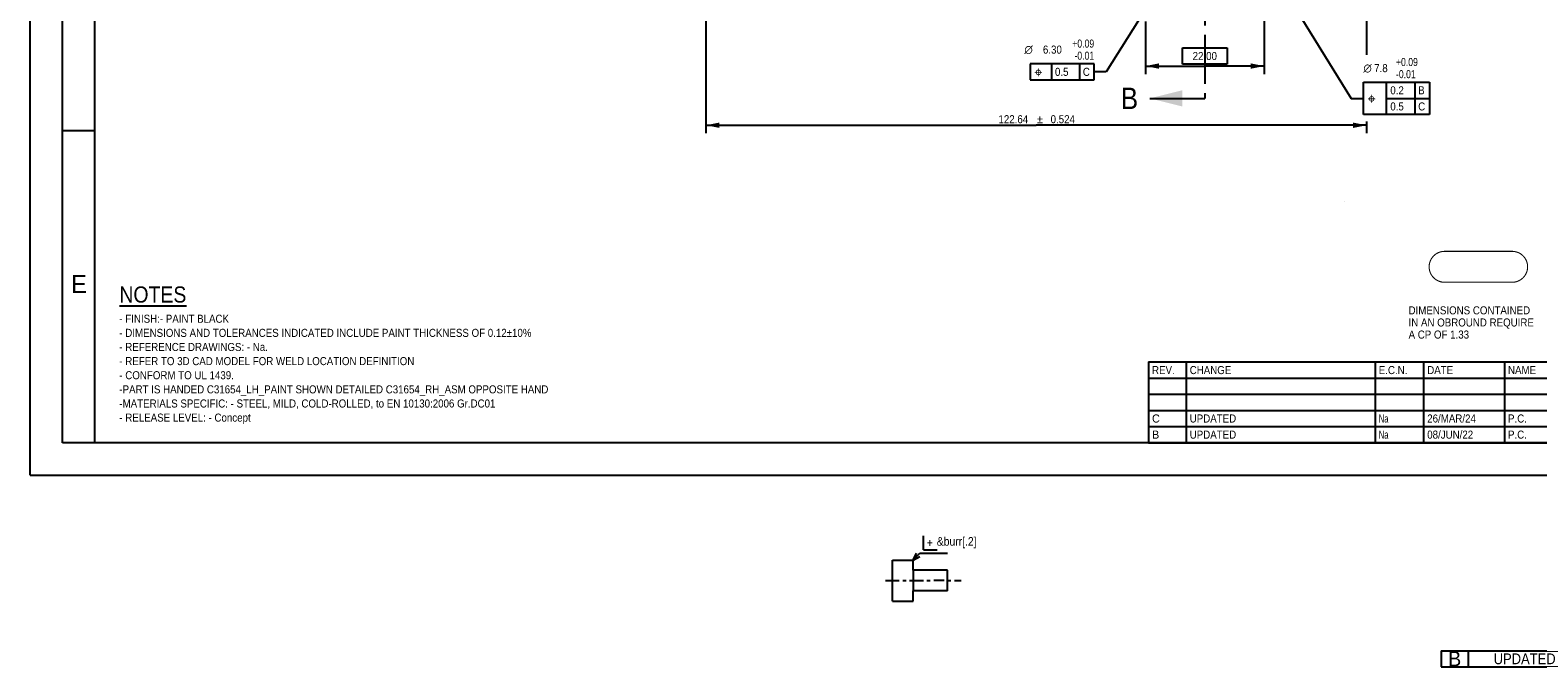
# Model space of a CAD drawing. Header units: millimetres. Extents: x 0 to 420, y -116 to 297.
# Tile 1 of 8: x 0 to 280, y -36 to 83. Entities that reach past the tile are written whole.
import ezdxf
from ezdxf.enums import TextEntityAlignment as Align

# ---------------------------------------------------------------- set-up
doc = ezdxf.new("R2010")
doc.units = ezdxf.units.MM
doc.header["$LTSCALE"] = 23.1
doc.linetypes.add('CENTER', pattern=[0.6, 0.375, -0.075, 0.075, -0.075])
doc.layers.get('0').update_dxf_attribs({"linetype": 'CONTINUOUS'})
doc.styles.get("Standard").update_dxf_attribs({"font": 'txt', "width": 0.9})
doc.styles.add('TEXTSTYLE_11', font='cgomg.ttf')
doc.styles.add('TEXTSTYLE_18', font='ar_wgl__.ttf')
doc.styles.add('TEXTSTYLE_2', font='txt')
doc.styles.add('TEXTSTYLE_5', font='txt', dxfattribs={"width": 0.8})
doc.styles.add('TEXTSTYLE_6', font='gdt', dxfattribs={"width": 0.9})
doc.styles.add('TEXTSTYLE_7', font='txt', dxfattribs={"width": 0.7})
doc.dimstyles.new('DIMSTYLE_1', dxfattribs={"dimtxt": 1.5, "dimasz": 2.5, "dimexe": 1.5, "dimexo": 1.5, "dimgap": 0.375, "dimtad": 1, "dimzin": 0, "dimdsep": 46, "dimtxsty": 'Standard', "dimblk": '_FILLED', "dimblk1": '_FILLED', "dimblk2": '_FILLED', "dimcen": 0.09, "dimazin": 0, "dimtol": 1, "dimtp": 0.524, "dimtm": 0.524, "dimtfac": 1, "dimtdec": 3, "dimtofl": 0, "dimtmove": 0, "dimatfit": 3, "dimldrblk": '_FILLED', "dimfxl": 0, "dimtolj": 1, "dimtzin": 0, "dimarcsym": 0})
doc.dimstyles.new('DIMSTYLE_14', dxfattribs={"dimtxt": 1.5, "dimasz": 2.5, "dimexe": 1.5, "dimexo": 1.5, "dimgap": 0.375, "dimtad": 1, "dimzin": 0, "dimdsep": 46, "dimtxsty": 'Standard', "dimblk": '_FILLED', "dimblk1": '_FILLED', "dimblk2": '_FILLED', "dimcen": 0.09, "dimazin": 0, "dimtp": 0.01, "dimtm": 0.01, "dimtfac": 1, "dimtofl": 0, "dimtmove": 0, "dimatfit": 3, "dimldrblk": '_FILLED', "dimfxl": 0, "dimtolj": 1, "dimtzin": 0, "dimarcsym": 0})
doc.dimstyles.new('DIMSTYLE_5', dxfattribs={"dimtxt": 1.5, "dimasz": 2.5, "dimexe": 1.5, "dimexo": 1.5, "dimtad": 1, "dimzin": 0, "dimdsep": 46, "dimtxsty": 'Standard', "dimblk": '_FILLED', "dimblk1": '_FILLED', "dimblk2": '_FILLED', "dimcen": 0.09, "dimazin": 0, "dimtol": 1, "dimtp": 0.09, "dimtm": 0.01, "dimtfac": 1, "dimtofl": 0, "dimtmove": 0, "dimatfit": 1, "dimldrblk": '_FILLED', "dimfxl": 0, "dimtolj": 1, "dimtzin": 0, "dimarcsym": 0})
doc.dimstyles.new('DIMSTYLE_6', dxfattribs={"dimtxt": 1.5, "dimasz": 2.5, "dimexe": 1.5, "dimexo": 1.5, "dimtad": 1, "dimdec": 1, "dimzin": 0, "dimdsep": 46, "dimtxsty": 'Standard', "dimblk": '_FILLED', "dimblk1": '_FILLED', "dimblk2": '_FILLED', "dimcen": 0.09, "dimazin": 0, "dimtol": 1, "dimtp": 0.09, "dimtm": 0.01, "dimtfac": 1, "dimtofl": 0, "dimtmove": 0, "dimatfit": 1, "dimldrblk": '_FILLED', "dimfxl": 0, "dimtolj": 1, "dimtzin": 0, "dimarcsym": 0})
doc.dimstyles.get("Standard").update_dxf_attribs({"dimtxt": 1.5, "dimasz": 2.5, "dimexe": 1.5, "dimexo": 1.5, "dimtad": 1, "dimzin": 0, "dimdsep": 46, "dimtxsty": 'Standard', "dimblk": '_FILLED', "dimblk1": '_FILLED', "dimblk2": '_FILLED', "dimcen": 0.09, "dimazin": 0, "dimtol": 1, "dimtp": 0.2, "dimtm": 0.2, "dimtfac": 1, "dimtofl": 0, "dimtmove": 0, "dimatfit": 3, "dimldrblk": '_FILLED', "dimfxl": 0, "dimtolj": 1, "dimtzin": 0, "dimarcsym": 0})

# ---------------------------------------------------------------- blocks, each defined once
blk = doc.blocks.new('_FILLED')
at = {"color": 0, "linetype": 'ByBlock'}
blk.add_solid([(0, 0), (-1, 0.2), (-1, -0.2)], dxfattribs=at)
blk = doc.blocks.new('XSEC_FILLED')
at = {"color": 0, "linetype": 'ByBlock'}
blk.add_solid([(0, 0), (-1, 0.25), (-1, -0.25)], dxfattribs=at)
blk = doc.blocks.new('*D3')
at = {"color": 2, "linetype": 'Continuous'}
for p, q in [((125.48, 87.65), (125.48, 68.39)), ((248.12, 87.65), (248.12, 78.1)), ((125.48, 85), (125.48, 63.53)), ((125.48, 65.03), (186.8, 65.03)), ((248.12, 65.03), (186.8, 65.03)), ((248.12, 65.74), (248.12, 63.53))]:
    blk.add_line(p, q, dxfattribs=at)
at = {"color": 2, "linetype": 'Continuous', "xscale": 2.5, "yscale": 2.5, "zscale": 2.5, "rotation": 180}
blk.add_blockref('_FILLED', (125.48, 65.03), dxfattribs=at)
at = {"color": 2, "linetype": 'Continuous', "xscale": 2.5, "yscale": 2.5, "zscale": 2.5}
blk.add_blockref('_FILLED', (248.12, 65.03), dxfattribs=at)
at = {"color": 2, "linetype": 'Continuous', "style": 'TEXTSTYLE_6'}
blk.add_text('`', height=1.5, dxfattribs=at).set_placement((187.48, 65.4), align=Align.CENTER)
at = {"color": 2, "linetype": 'Continuous', "width": 0.9}
for s, p in [('122.64', (182.55, 65.4)), ('0.524', (191.73, 65.4))]:
    blk.add_text(s, height=1.5, dxfattribs=at).set_placement(p, align=Align.CENTER)
blk = doc.blocks.new('*D12')
at = {"color": 2, "linetype": 'Continuous'}
for p, q in [((216.37, 101.39), (199.81, 74.96)), ((199.81, 74.96), (197.56, 74.96))]:
    blk.add_line(p, q, dxfattribs=at)
at = {"color": 2, "linetype": 'Continuous', "xscale": 2.5, "yscale": 2.5, "zscale": 2.5, "rotation": 57.9204883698}
blk.add_blockref('_FILLED', (216.37, 101.39), dxfattribs=at)
at = {"color": 2, "linetype": 'Continuous', "style": 'TEXTSTYLE_6'}
blk.add_text('n', height=1.5, dxfattribs=at).set_placement((186.16, 78.34), align=Align.RIGHT)
at = {"color": 2, "linetype": 'Continuous', "width": 0.9}
blk.add_text('6.30', height=1.5, dxfattribs=at).set_placement((191.56, 78.34), align=Align.RIGHT)
at = {"color": 2, "linetype": 'Continuous', "style": 'TEXTSTYLE_5', "width": 0.8}
for s, p in [('+0.09', (197.56, 79.46)), ('-0.01', (197.56, 77.21))]:
    blk.add_text(s, height=1.5, dxfattribs=at).set_placement(p, align=Align.RIGHT)
blk = doc.blocks.new('*D13')
at = {"color": 2, "linetype": 'Continuous'}
for p, q in [((231.21, 92.75), (245.3, 70.03)), ((245.3, 70.03), (247.55, 70.03))]:
    blk.add_line(p, q, dxfattribs=at)
at = {"color": 2, "linetype": 'Continuous', "xscale": 2.5, "yscale": 2.5, "zscale": 2.5, "rotation": 121.8020958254}
blk.add_blockref('_FILLED', (231.21, 92.75), dxfattribs=at)
at = {"color": 2, "linetype": 'Continuous', "style": 'TEXTSTYLE_6'}
blk.add_text('n', height=1.5, dxfattribs=at).set_placement((247.55, 74.9))
at = {"color": 2, "linetype": 'Continuous', "width": 0.9}
blk.add_text('7.8', height=1.5, dxfattribs=at).set_placement((249.55, 74.9))
at = {"color": 2, "linetype": 'Continuous', "style": 'TEXTSTYLE_5', "width": 0.8}
for s, p in [('+0.09', (253.6, 76.03)), ('-0.01', (253.6, 73.78))]:
    blk.add_text(s, height=1.5, dxfattribs=at).set_placement(p)
blk = doc.blocks.new('*D26')
at = {"color": 2, "linetype": 'Continuous'}
for p, q in [((207.1, 84.32), (207.1, 74.53)), ((229.1, 85.27), (229.1, 74.53)), ((207.1, 76.03), (218.1, 76.03)), ((229.1, 76.03), (218.1, 76.03))]:
    blk.add_line(p, q, dxfattribs=at)
at = {"color": 2, "linetype": 'Continuous', "xscale": 2.5, "yscale": 2.5, "zscale": 2.5, "rotation": 180}
blk.add_blockref('_FILLED', (207.1, 76.03), dxfattribs=at)
at = {"color": 2, "linetype": 'Continuous', "xscale": 2.5, "yscale": 2.5, "zscale": 2.5}
blk.add_blockref('_FILLED', (229.1, 76.03), dxfattribs=at)
at = {"color": 2, "linetype": 'Continuous', "insert": (218.1, 78.65), "char_height": 1.5, "width": 6.75, "attachment_point": 2, "line_spacing_factor": 0.9}
blk.add_mtext('22.00', dxfattribs=at)
blk = doc.blocks.new('ISO_13715_1_BL5', base_point=(170.06, -17.38))
at = {"color": 7, "linetype": 'Continuous'}
for p, q in [((165.85, -13.86), (165.85, -11.3)), ((165.85, -13.86), (168.41, -13.86)), ((160.09, -15.78), (163.93, -15.78)), ((160.09, -23.46), (160.09, -15.78)), ((163.93, -15.78), (165.21, -14.5)), ((163.93, -15.78), (164.57, -14.5)), ((163.93, -15.78), (165.21, -15.14)), ((163.93, -17.7), (163.93, -15.78)), ((165.21, -14.5), (170.33, -14.5)), ((170.33, -17.7), (163.93, -17.7)), ((163.93, -17.7), (163.93, -21.54)), ((170.33, -21.54), (170.33, -17.7)), ((158.81, -19.62), (161.37, -19.62)), ((162.01, -19.62), (162.65, -19.62)), ((163.29, -19.62), (165.85, -19.62)), ((170.33, -21.54), (163.93, -21.54)), ((163.93, -23.46), (163.93, -21.54)), ((166.49, -19.62), (167.13, -19.62)), ((169.69, -19.62), (167.77, -19.62)), ((170.33, -19.62), (170.97, -19.62)), ((171.61, -19.62), (172.89, -19.62)), ((160.09, -23.46), (163.93, -23.46))]:
    blk.add_line(p, q, dxfattribs=at)
at = {"color": 2, "linetype": 'Continuous', "width": 0.9}
for s, p in [('+', (166.49, -13.38)), ('&burr[.2]', (168.34, -13.12))]:
    blk.add_text(s, height=1.6, dxfattribs=at).set_placement(p)

msp = doc.modelspace()

# ---------------------------------------------------------------- linework, layer by layer
at = {"color": 7, "linetype": 'Continuous'}
for p, q in [((0, 0), (0, 297)), ((6, 6), (6, 289)), ((12, 6), (12, 289)), ((12, 64), (6, 64)), ((243.995, 50.799), (243.985, 50.789)), ((413, 6), (6, 6)), ((0, 0), (420, 0))]:
    msp.add_line(p, q, dxfattribs=at)
at = {"color": 9, "linetype": 'CENTER'}
msp.add_line((218.1, 147.691), (218.1, 81.396), dxfattribs=at)
at = {"color": 7, "linetype": 'CENTER'}
msp.add_line((218.1, 81.396), (218.1, 70.028), dxfattribs=at)
at = {"color": 2, "linetype": 'Continuous'}
for p, q in [((213.975, 79.403), (222.225, 79.403)), ((213.975, 76.403), (213.975, 79.403)), ((222.225, 79.403), (222.225, 76.403)), ((197.556, 76.46), (185.656, 76.46)), ((185.656, 76.46), (185.656, 73.46)), ((189.718, 73.46), (189.718, 76.46)), ((194.893, 73.46), (194.893, 76.46)), ((197.556, 73.46), (197.556, 76.46)), ((222.225, 76.403), (213.975, 76.403)), ((185.656, 73.46), (197.556, 73.46)), ((247.547, 73.028), (259.822, 73.028)), ((247.547, 67.028), (247.547, 73.028)), ((251.797, 73.028), (251.797, 67.028)), ((257.159, 67.028), (257.159, 73.028)), ((259.822, 73.028), (259.822, 67.028)), ((251.797, 70.028), (259.822, 70.028)), ((259.822, 67.028), (247.547, 67.028)), ((207.626, 21.026), (298.026, 21.026)), ((207.626, 21.026), (207.626, 6.026)), ((214.626, 21.026), (214.626, 6.026)), ((249.726, 21.026), (249.726, 6.026)), ((258.726, 21.026), (258.726, 6.026)), ((273.726, 21.026), (273.726, 6.026)), ((207.626, 18.026), (298.026, 18.026)), ((207.626, 15.026), (298.026, 15.026)), ((207.626, 12.026), (298.026, 12.026)), ((207.626, 9.026), (298.026, 9.026)), ((207.626, 6.026), (298.026, 6.026)), ((261.991, -32.645), (312.991, -32.645)), ((261.991, -32.645), (261.991, -35.645)), ((266.991, -32.645), (266.991, -35.645)), ((261.991, -35.645), (312.991, -35.645))]:
    msp.add_line(p, q, dxfattribs=at)
at = {"color": 7, "linetype": 'Continuous', "const_width": 0.2}
for points in [[(262.604, 41.593, 0.9913422), (262.604, 35.843)], [(275.104, 35.843, 1.0219754), (275.104, 41.593)]]:
    msp.add_lwpolyline(points, format="xyb", dxfattribs=at)
for points in [[(262.604, 41.593), (275.104, 41.593)], [(275.104, 35.843), (262.604, 35.843)]]:
    msp.add_lwpolyline(points, dxfattribs=at)

# ---------------------------------------------------------------- block references
at = {"color": 2, "linetype": 'Continuous'}
msp.add_blockref('ISO_13715_1_BL5', (170.058, -17.379), dxfattribs=at)

# ---------------------------------------------------------------- texts
at = {"color": 2, "linetype": 'Continuous', "style": 'TEXTSTYLE_6'}
for p in [(186.406, 74.21), (248.297, 69.278)]:
    msp.add_text('j', height=1.5, dxfattribs=at).set_placement(p)
at = {"color": 2, "linetype": 'Continuous', "width": 0.9}
for s, p in [('0.5', (190.281, 74.21)), ('C', (195.456, 74.21)), ('0.2', (252.547, 70.778)), ('B', (257.722, 70.778)), ('0.5', (252.547, 67.778)), ('C', (257.722, 67.778))]:
    msp.add_text(s, height=1.5, dxfattribs=at).set_placement(p)
at = {"color": 7, "linetype": 'Continuous', "insert": (202.506, 72.028), "char_height": 4, "width": 3.6, "attachment_point": 1, "line_spacing_factor": 0.9}
msp.add_mtext('B', dxfattribs=at)
at = {"color": 2, "linetype": 'Continuous', "line_spacing_factor": 0.9}
for s, insert, char_height, width, attachment_point, style in [('E', (7.576, 37.169), 3.337, 3.33735, 1, 'TEXTSTYLE_2'), ('C', (208.301, 11.276), 1.5, 1.51115, 1, 'TEXTSTYLE_18'), ('Na ', (250.401, 11.276), 1.5, 3.15, 1, 'TEXTSTYLE_7'), ('B ', (208.301, 8.276), 1.5, 1.97398, 1, 'TEXTSTYLE_18'), ('Na', (250.401, 8.276), 1.5, 2.1, 1, 'TEXTSTYLE_7'), ('B', (264.491, -32.77), 2.75, 2.44922, 2, 'TEXTSTYLE_11')]:
    msp.add_mtext(s, dxfattribs=dict(at, insert=insert, char_height=char_height, width=width, attachment_point=attachment_point, style=style))
at = {"color": 2, "linetype": 'Continuous'}
for s, insert, char_height, width, attachment_point, line_spacing_factor in [('\\LNOTES\\P\\H1.5;\\l- FINISH:- PAINT BLACK\\P- DIMENSIONS AND TOLERANCES INDICATED INCLUDE PAINT THICKNESS OF 0.12\\fgdt;{\\fgdt;`}\\ftxt;10%\\P- REFERENCE DRAWINGS: - Na.\\P- REFER TO 3D CAD MODEL FOR WELD LOCATION DEFINITION\\P- CONFORM TO UL 1439.\\P-PART IS HANDED C31654_LH_PAINT SHOWN DETAILED C31654_RH_ASM OPPOSITE HAND \\P-MATERIALS SPECIFIC: - STEEL, MILD, COLD-ROLLED, to EN 10130:2006 Gr.DC01\\P- RELEASE LEVEL: - Concept', (16.563, 35.068), 3, 101.25, 1, 1.05), ('DIMENSIONS CONTAINED\\PIN AN OBROUND REQUIRE\\PA CP OF 1.33', (255.935, 31.377), 1.5, 28.35, 1, 0.9), ('REV.', (208.301, 20.276), 1.5, 5.4, 1, 0.9), ('CHANGE', (215.301, 20.276), 1.5, 8.1, 1, 0.9), ('E.C.N.', (250.401, 20.276), 1.5, 8.1, 1, 0.9), ('DATE', (259.401, 20.276), 1.5, 5.4, 1, 0.9), ('NAME', (274.401, 20.276), 1.5, 5.4, 1, 0.9), ('UPDATED', (215.301, 11.276), 1.5, 9.45, 1, 0.9), ('26/MAR/24', (259.401, 11.276), 1.5, 12.15, 1, 0.9), ('P.C.', (274.401, 11.276), 1.5, 5.4, 1, 0.9), ('08/JUN/22 ', (259.401, 8.276), 1.5, 13.5, 1, 0.9), ('UPDATED', (215.301, 8.276), 1.5, 9.45, 1, 0.9), ('P.C. ', (274.401, 8.276), 1.5, 6.75, 1, 0.9), ('UPDATED', (277.491, -33.145), 2, 12.6, 2, 0.9)]:
    msp.add_mtext(s, dxfattribs=dict(at, insert=insert, char_height=char_height, width=width, attachment_point=attachment_point, line_spacing_factor=line_spacing_factor))

# ---------------------------------------------------------------- dimensions: what is measured, and where the dimension line sits
for p1, p2, dimstyle, picture, middle in [((216.374, 101.394), (219.826, 106.901), 'DIMSTYLE_5', '*D12', (190.856, 79.085)), ((231.208, 92.748), (226.992, 99.547), 'DIMSTYLE_6', '*D13', (253.572, 75.653))]:
    dim = msp.add_diameter_dim_2p(p1=p1, p2=p2, text='%%c<>', dimstyle=dimstyle, override={"dimtih": 1, "dimtoh": 1, "dimpost": '<>'}, dxfattribs=at)
    dim.commit()
    dim.dimension.update_dxf_attribs({"geometry": picture, "text_midpoint": middle, "dimtype": 163})
for base, p1, p2, dimstyle, picture, middle in [((125.48, 65.028), (248.12, 89.148), (125.48, 89.148), 'DIMSTYLE_1', '*D3', (186.8, 65.028)), ((207.1, 76.028), (229.1, 86.773), (207.1, 85.821), 'DIMSTYLE_14', '*D26', (218.1, 76.028))]:
    dim = msp.add_linear_dim(base=base, p1=p1, p2=p2, angle=180, dimstyle=dimstyle, dxfattribs=at)
    dim.commit()
    dim.dimension.update_dxf_attribs({"geometry": picture, "text_midpoint": middle, "dimtype": 160})

# ---------------------------------------------------------------- leaders
at = {"color": 7, "linetype": 'Continuous'}
msp.add_leader([(207.906, 70.028), (218.1, 70.028)], dimstyle='Standard', override={"dimasz": 6, "dimtad": 0, "dimldrblk": 'XSEC_FILLED'}, dxfattribs=at)

doc.saveas('drawing.dxf')
